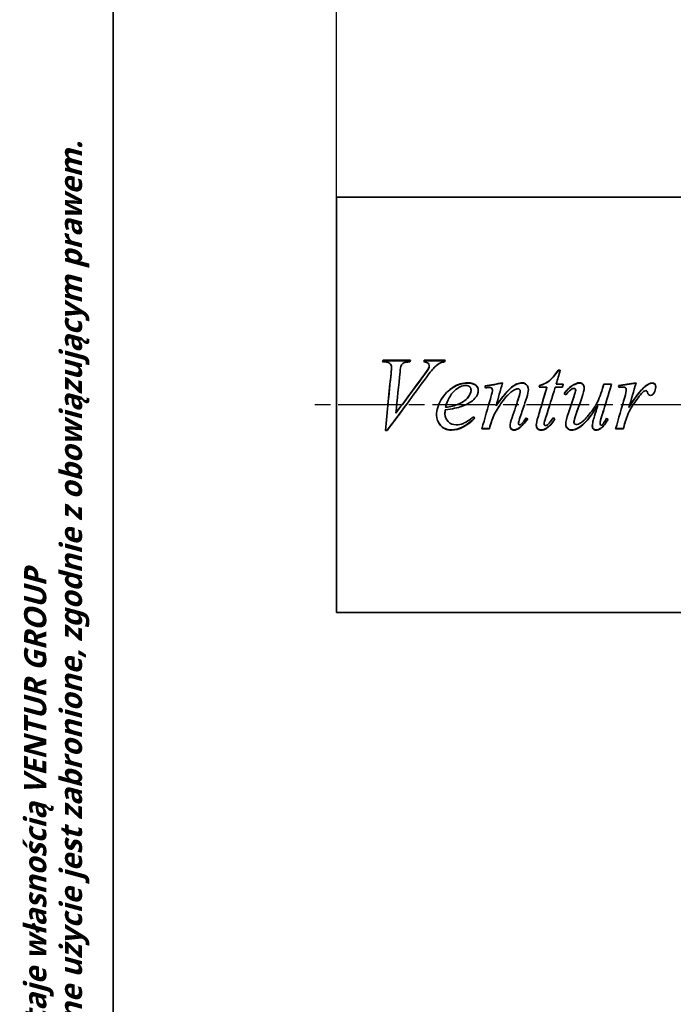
# Model space of a CAD drawing. Header units: millimetres. Extents: x 66 to 1660, y 20 to 1168.
# Tile 2 of 6: x 66 to 302, y 512 to 868. Entities that reach past the tile are written whole.
import ezdxf

# ---------------------------------------------------------------- set-up
doc = ezdxf.new("R2010")
doc.units = ezdxf.units.MM
doc.header["$LTSCALE"] = 4
doc.linetypes.add('CHAIN', pattern=[0.3543, 0.2362, -0.0295, 0.0591, -0.0295])
for name, color, linetype, lineweight, true_color in [('Krawędzie widoczne(ISO)', 7, 'Continuous', 35, 0x262659), ('Linia środkowa(ISO)', 7, 'Continuous', 25, 0x262659), ('Symbole(ISO)', 7, 'Continuous', 25, 0x262659), ('Szkic(ISO)', 7, 'Continuous', 35, 0x262659), ('Wymiary(ISO)', 7, 'Continuous', 25, 0x262659)]:
    doc.layers.add(name, color=color, linetype=linetype, lineweight=lineweight, true_color=true_color)
doc.styles.add('1_5', font='txt')
doc.styles.add('STANDARDDużyTekst', font='txt')
doc.dimstyles.new('X.XXX mała tolerancja', dxfattribs={"dimscale": 4, "dimtxt": 3.5, "dimasz": 3, "dimexe": 3.175, "dimexo": 0, "dimgap": 0.762, "dimtad": 1, "dimtoh": 1, "dimdec": 1, "dimrnd": 1e-08, "dimtxsty": 'STANDARDDużyTekst', "dimblk": 'Filled-2', "dimcen": 0.09, "dimdle": 10, "dimclrd": 256, "dimclre": 256, "dimclrt": 7, "dimadec": 1, "dimazin": 2, "dimtfac": 0.714286, "dimtdec": 3, "dimtmove": 0, "dimatfit": 3, "dimfxl": 1, "dimtolj": 1, "dimlwd": 25, "dimlwe": 25, "dimarcsym": 0})

# ---------------------------------------------------------------- blocks, each defined once
blk = doc.blocks.new('Ramki Ramka A3')
at = {"layer": 'Szkic(ISO)'}
blk.add_line((25, 4.999), (25, 291.999), dxfattribs=at)
blk.add_line((25, 4.999), (25, 291.999), dxfattribs=at)
at = {"layer": 'Symbole(ISO)', "color": 7, "insert": (16.963, 7.464), "char_height": 2, "attachment_point": 1, "rotation": 90, "line_spacing_factor": 0.968047, "style": '1_5'}
blk.add_mtext('\\fTrebuchet MS|b1|i1;\\H2.0000;This drawing remains in the property of VENTUR GROUP.                               Rysunek ten pozostaje własnością VENTUR GROUP\\P\\fTrebuchet MS|b1|i1;\\H2.0000;Unauthorized use is prohibited according to applicable law.                          Ich nieautoryzowane użycie jest zabronione, zgodnie z obowiązującym prawem.', dxfattribs=at)
blk = doc.blocks.new('Filled-2')
at = {"color": 0}
for p, q in [((0, 0), (-1, 0.167)), ((-1, 0.167), (-1, -0.167)), ((-1, 0), (0, 0)), ((-1, -0.167), (0, 0))]:
    blk.add_line(p, q, dxfattribs=at)
at = {"color": 0, "flags": 128}
blk.add_lwpolyline([(-1, -0.167), (0, 0), (-1, 0.167), (-1, -0.167)], dxfattribs=at)
at = {"color": 0}
blk.add_solid([(-1, -0.167), (0, 0), (-1, 0.167), (-1, -0.167)], dxfattribs=at)
blk = doc.blocks.new('*D7')
at = {"layer": 'Defpoints', "color": 0, "linetype": 'Continuous', "transparency": 16777216}
for p in [(568, 1056.92), (568, 807.55), (180.7, 803.55)]:
    blk.add_point(p, dxfattribs=at)
at = {"layer": 'Wymiary(ISO)', "color": 179, "linetype": 'Continuous', "lineweight": 25, "true_color": 0x262658, "transparency": 16777216}
for p, q in [((180.7, 803.55), (180.7, 1069.62)), ((568, 807.55), (568, 1069.62)), ((192.7, 1056.92), (556, 1056.92))]:
    blk.add_line(p, q, dxfattribs=at)
at = {"layer": 'Wymiary(ISO)', "color": 179, "linetype": 'Continuous', "lineweight": 25, "true_color": 0x262658, "transparency": 16777216, "xscale": 12, "yscale": 12, "zscale": 12, "rotation": 180}
blk.add_blockref('Filled-2', (180.7, 1056.92), dxfattribs=at)
at = {"layer": 'Wymiary(ISO)', "color": 179, "linetype": 'Continuous', "lineweight": 25, "true_color": 0x262658, "transparency": 16777216, "xscale": 12, "yscale": 12, "zscale": 12}
blk.add_blockref('Filled-2', (568, 1056.92), dxfattribs=at)
at = {"layer": 'Wymiary(ISO)', "color": 1, "linetype": 'Continuous', "lineweight": 25, "transparency": 16777216, "insert": (358.88, 1074.21), "char_height": 14, "attachment_point": 1, "style": 'STANDARDDużyTekst'}
blk.add_mtext('\\A1;387', dxfattribs=at)

msp = doc.modelspace()

# ---------------------------------------------------------------- linework, layer by layer
at = {"layer": 'Krawędzie widoczne(ISO)'}
for p, q in [((180.7, 803.55), (180.7, 653.55)), ((180.7, 803.55), (308.2, 803.55)), ((197.98, 744.01), (197.31, 744.01)), ((197.49, 744.67), (207.38, 744.67)), ((197.49, 744.45), (197.49, 744.67)), ((197.49, 744.45), (207.31, 744.45)), ((212.4, 744.67), (219.9, 744.67)), ((212.4, 744.45), (212.4, 744.67)), ((212.4, 744.45), (219.84, 744.45)), ((200.53, 741.92), (200.53, 742.1)), ((213.91, 741.57), (213.91, 741.74)), ((214.18, 742.54), (214.18, 742.73)), ((260.7, 741.02), (261.52, 741.02)), ((260.7, 740.85), (260.7, 741.02)), ((260.7, 740.85), (261.47, 740.85)), ((260.03, 736.04), (262.58, 736.04)), ((260.03, 735.94), (260.03, 736.04)), ((277.23, 736.04), (280.03, 736.04)), ((277.23, 735.94), (277.23, 736.04)), ((229.29, 733.75), (229.29, 733.82)), ((237.05, 733.77), (237.05, 733.84)), ((247.04, 733.41), (247.04, 733.47)), ((256.7, 734.86), (253.88, 734.86)), ((254.07, 735.5), (254.07, 735.59)), ((256.7, 734.78), (256.7, 734.86)), ((262.28, 734.86), (259.66, 734.86)), ((260.03, 735.94), (262.56, 735.94)), ((266.1, 735.58), (266.1, 735.67)), ((267.1, 733.85), (267.1, 733.92)), ((276.8, 734.43), (276.8, 734.51)), ((277.23, 735.94), (280, 735.94)), ((285.36, 734.01), (285.36, 734.09)), ((202.15, 725.53), (202.15, 725.49)), ((219.96, 726.78), (219.96, 726.76)), ((224.63, 728.72), (224.63, 728.72)), ((238.3, 728.17), (238.3, 728.17)), ((275.06, 728.31), (275.06, 728.31)), ((286.3, 727.53), (286.3, 727.51)), ((219.86, 725.27), (219.86, 725.23)), ((236.79, 722.92), (236.79, 722.84)), ((246.41, 721.93), (246.41, 721.85)), ((256.31, 724.08), (256.31, 724.02)), ((266.42, 722.3), (266.42, 722.21)), ((275.9, 721.85), (275.9, 721.76)), ((284.89, 722.22), (284.89, 722.13)), ((285.77, 724.69), (285.77, 724.64)), ((199, 719.25), (198.33, 719.25)), ((199, 719.37), (198.34, 719.37)), ((199, 719.37), (199, 719.25)), ((235.89, 719.81), (233.13, 719.81)), ((235.89, 719.93), (233.16, 719.93)), ((235.89, 719.93), (235.89, 719.81)), ((255.7, 721.71), (255.7, 721.62)), ((256.56, 720.15), (256.56, 720.04)), ((276.17, 720.13), (276.17, 720.02)), ((284.3, 719.81), (281.48, 719.81)), ((284.3, 719.93), (281.51, 719.93)), ((284.3, 719.93), (284.3, 719.81)), ((180.7, 653.55), (418.5, 653.55))]:
    msp.add_line(p, q, dxfattribs=at)
for points in [[(197.31, 744.01), (197.37, 744.23), (197.43, 744.45), (197.49, 744.67)], [(197.36, 744.01), (197.41, 744.16), (197.45, 744.3), (197.49, 744.45)], [(207.38, 744.67), (207.31, 744.45), (207.24, 744.23), (207.17, 744.01)], [(212.18, 744.01), (212.25, 744.23), (212.33, 744.45), (212.4, 744.67)], [(212.24, 744), (212.3, 744.15), (212.35, 744.3), (212.4, 744.45)], [(219.71, 744.01), (219.11, 743.95), (218.64, 743.84), (218.28, 743.67)], [(219.9, 744.67), (219.83, 744.45), (219.77, 744.23), (219.71, 744.01)], [(198.33, 719.25), (199.01, 726.13), (199.7, 733.13), (200.39, 739.99)], [(199.25, 728.55), (199.63, 732.32), (200.01, 736.1), (200.39, 739.84)], [(200.39, 739.99), (200.49, 741.04), (200.53, 741.74), (200.53, 742.1)], [(200.39, 739.84), (200.49, 740.87), (200.53, 741.57), (200.53, 741.92)], [(203.64, 740.35), (203.14, 735.45), (202.64, 730.46), (202.15, 725.49)], [(204.01, 742.63), (203.88, 742.36), (203.76, 741.6), (203.64, 740.35)], [(211.91, 738.78), (212.97, 740.21), (213.64, 741.19), (213.91, 741.74)], [(211.91, 738.64), (212.97, 740.05), (213.64, 741.02), (213.91, 741.57)], [(213.91, 741.74), (214.09, 742.12), (214.18, 742.45), (214.18, 742.73)], [(213.91, 741.57), (214.09, 741.94), (214.18, 742.26), (214.18, 742.54)], [(261.52, 741.02), (261.02, 739.37), (260.53, 737.71), (260.03, 736.04)], [(213.07, 738.33), (208.38, 732.01), (203.69, 725.58), (199, 719.25)], [(202.15, 725.49), (205.4, 729.93), (208.66, 734.38), (211.91, 738.78)], [(204.39, 728.55), (206.89, 731.92), (209.4, 735.3), (211.91, 738.64)], [(234.34, 735.33), (236.45, 735.71), (238.57, 736.09), (240.69, 736.47)], [(234.36, 735.24), (236.46, 735.61), (238.56, 735.98), (240.66, 736.35)], [(240.69, 736.47), (239.89, 733.71), (239.1, 730.94), (238.3, 728.17)], [(262.58, 736.04), (262.48, 735.65), (262.38, 735.25), (262.28, 734.86)], [(266.1, 735.67), (266.95, 736.2), (267.74, 736.47), (268.47, 736.47)], [(266.1, 735.58), (266.95, 736.1), (267.74, 736.36), (268.47, 736.36)], [(280.03, 736.04), (278.9, 732.34), (277.78, 728.61), (276.66, 724.9)], [(276.8, 734.51), (276.94, 735.02), (277.09, 735.53), (277.23, 736.04)], [(282.56, 735.45), (284.66, 735.79), (286.77, 736.13), (288.87, 736.47)], [(282.59, 735.36), (284.67, 735.69), (286.76, 736.02), (288.84, 736.36)], [(288.87, 736.47), (288.01, 733.49), (287.15, 730.5), (286.3, 727.51)], [(292.2, 735.23), (293.21, 736.05), (294.02, 736.47), (294.65, 736.47)], [(292.2, 735.14), (293.21, 735.95), (294.02, 736.36), (294.65, 736.36)], [(231.91, 733.8), (231.91, 732.78), (231.49, 731.81), (230.66, 730.88)], [(234.5, 734.66), (234.45, 734.88), (234.39, 735.1), (234.34, 735.33)], [(235.17, 734.76), (234.95, 734.72), (234.72, 734.69), (234.5, 734.66)], [(235.93, 734.84), (235.79, 734.84), (235.54, 734.81), (235.17, 734.76)], [(236.46, 731.35), (236.86, 732.73), (237.05, 733.56), (237.05, 733.84)], [(236.46, 731.32), (236.86, 732.67), (237.05, 733.49), (237.05, 733.77)], [(246.14, 734.31), (245.77, 734.31), (245.32, 734.16), (244.79, 733.86)], [(246.57, 731.33), (246.88, 732.26), (247.04, 732.97), (247.04, 733.47)], [(246.57, 731.3), (246.88, 732.21), (247.04, 732.91), (247.04, 733.41)], [(249.98, 734.07), (249.98, 733.33), (249.78, 732.36), (249.39, 731.15)], [(253.47, 724.21), (254.55, 727.76), (255.63, 731.32), (256.7, 734.86)], [(253.88, 734.86), (253.94, 735.1), (254.01, 735.35), (254.07, 735.59)], [(253.9, 734.86), (253.96, 735.07), (254.01, 735.29), (254.07, 735.5)], [(254.79, 728.55), (255.43, 730.62), (256.06, 732.7), (256.7, 734.78)], [(259.66, 734.86), (258.55, 731.26), (257.43, 727.63), (256.31, 724.02)], [(262.91, 732.54), (263.92, 733.96), (264.98, 735.01), (266.1, 735.67)], [(263.48, 732.13), (263.29, 732.27), (263.1, 732.4), (262.91, 732.54)], [(262.94, 732.52), (263.94, 733.91), (264.99, 734.93), (266.1, 735.58)], [(266.4, 731.37), (266.87, 732.73), (267.1, 733.58), (267.1, 733.92)], [(266.4, 731.34), (266.87, 732.68), (267.1, 733.52), (267.1, 733.85)], [(270.14, 734.64), (270.14, 733.97), (269.86, 732.8), (269.28, 731.11)], [(276.8, 734.43), (276.94, 734.94), (277.09, 735.44), (277.23, 735.94)], [(282.8, 734.78), (282.72, 735), (282.64, 735.23), (282.56, 735.45)], [(284.15, 734.94), (283.91, 734.94), (283.46, 734.89), (282.8, 734.78)], [(285.09, 734.66), (284.85, 734.85), (284.53, 734.94), (284.15, 734.94)], [(284.77, 731.25), (285.16, 732.59), (285.36, 733.53), (285.36, 734.09)], [(284.77, 731.22), (285.16, 732.53), (285.36, 733.46), (285.36, 734.01)], [(285.36, 734.09), (285.36, 734.32), (285.27, 734.51), (285.09, 734.66)], [(286.3, 727.51), (288.48, 731.19), (290.44, 733.76), (292.2, 735.23)], [(286.92, 728.55), (288.85, 731.63), (290.61, 733.83), (292.2, 735.14)], [(291.87, 733.52), (291.55, 733.34), (291.06, 732.86), (290.42, 732.07)], [(292.47, 733.66), (292.25, 733.66), (292.05, 733.61), (291.87, 733.52)], [(292.81, 733.52), (292.72, 733.61), (292.6, 733.66), (292.47, 733.66)], [(292.98, 733.05), (292.95, 733.28), (292.89, 733.43), (292.81, 733.52)], [(295.35, 732.76), (295.06, 732.2), (294.64, 731.93), (294.08, 731.93)], [(295.98, 735.06), (295.98, 734.26), (295.77, 733.5), (295.35, 732.76)], [(230.66, 730.88), (229.57, 729.67), (227.97, 728.69), (225.86, 727.94)], [(233.13, 719.81), (234.24, 723.64), (235.35, 727.5), (236.46, 731.35)], [(235.65, 728.55), (235.92, 729.47), (236.19, 730.39), (236.46, 731.32)], [(244.12, 723.92), (244.94, 726.39), (245.75, 728.86), (246.57, 731.33)], [(245.65, 728.55), (245.96, 729.46), (246.26, 730.38), (246.57, 731.3)], [(249.39, 731.15), (248.54, 728.58), (247.69, 726.01), (246.84, 723.45)], [(264.48, 725.68), (265.12, 727.58), (265.76, 729.48), (266.4, 731.37)], [(265.45, 728.55), (265.77, 729.48), (266.09, 730.41), (266.4, 731.34)], [(269.28, 731.11), (268.61, 729.15), (267.94, 727.19), (267.26, 725.23)], [(281.48, 719.81), (282.57, 723.61), (283.67, 727.43), (284.77, 731.25)], [(283.99, 728.55), (284.25, 729.44), (284.51, 730.33), (284.77, 731.22)], [(290.42, 732.07), (289.4, 730.87), (288.29, 729.31), (287.09, 727.39)], [(205.86, 728.55), (203.57, 725.48), (201.29, 722.41), (199, 719.37)], [(202.45, 728.55), (202.35, 727.54), (202.25, 726.54), (202.15, 725.53)], [(219.96, 726.78), (219.89, 726.18), (219.86, 725.67), (219.86, 725.27)], [(219.96, 726.76), (219.89, 726.15), (219.86, 725.64), (219.86, 725.23)], [(225.86, 727.95), (224.46, 727.45), (222.49, 727.06), (219.96, 726.78)], [(225.86, 727.94), (224.46, 727.44), (222.49, 727.04), (219.96, 726.76)], [(220.08, 727.66), (221.95, 727.86), (223.46, 728.22), (224.63, 728.72)], [(220.33, 728.55), (220.24, 728.26), (220.16, 727.97), (220.08, 727.67)], [(220.08, 727.67), (220.08, 727.67), (220.08, 727.67), (220.08, 727.67)], [(224.2, 728.55), (224.35, 728.6), (224.49, 728.66), (224.63, 728.72)], [(227.34, 728.55), (226.88, 728.33), (226.39, 728.14), (225.86, 727.95)], [(238.36, 726.3), (237.73, 725.27), (237.21, 724.14), (236.79, 722.92)], [(238.36, 726.27), (237.73, 725.22), (237.21, 724.08), (236.79, 722.84)], [(238.41, 728.55), (238.37, 728.42), (238.33, 728.3), (238.3, 728.17)], [(238.3, 728.17), (238.3, 728.17), (238.3, 728.18), (238.3, 728.18)], [(239.8, 728.55), (239.33, 727.86), (238.85, 727.11), (238.36, 726.3)], [(248.53, 728.55), (247.96, 726.87), (247.4, 725.19), (246.84, 723.52)], [(257.71, 728.55), (257.24, 727.06), (256.78, 725.57), (256.31, 724.08)], [(263.5, 721.44), (263.5, 722.36), (263.83, 723.77), (264.48, 725.68)], [(268.4, 728.55), (268.02, 727.45), (267.64, 726.36), (267.26, 725.27)], [(273.33, 722.48), (273.53, 723.32), (274.11, 725.26), (275.06, 728.31)], [(277.76, 728.55), (277.39, 727.35), (277.02, 726.15), (276.66, 724.95)], [(287.09, 727.41), (286.58, 726.6), (286.13, 725.69), (285.77, 724.69)], [(287.09, 727.39), (286.58, 726.58), (286.13, 725.66), (285.77, 724.64)], [(286.59, 728.55), (286.49, 728.21), (286.4, 727.87), (286.3, 727.53)], [(287.83, 728.55), (287.59, 728.18), (287.34, 727.8), (287.09, 727.41)], [(230.57, 723.74), (227.67, 720.91), (224.9, 719.51), (222.27, 719.51)], [(230.6, 723.7), (227.68, 720.82), (224.91, 719.39), (222.27, 719.39)], [(230.23, 724.23), (230.35, 724.05), (230.48, 723.88), (230.6, 723.7)], [(236.79, 722.92), (236.49, 721.92), (236.19, 720.92), (235.89, 719.93)], [(236.79, 722.84), (236.49, 721.83), (236.19, 720.82), (235.89, 719.81)], [(243.4, 720.89), (243.4, 721.49), (243.64, 722.5), (244.12, 723.92)], [(246.84, 723.52), (246.55, 722.65), (246.41, 722.12), (246.41, 721.93)], [(246.84, 723.45), (246.55, 722.57), (246.41, 722.04), (246.41, 721.85)], [(249.7, 723.49), (248.63, 721.94), (247.61, 720.84), (246.65, 720.19)], [(249.74, 723.47), (248.65, 721.87), (247.62, 720.74), (246.65, 720.08)], [(247.29, 721.48), (247.86, 721.98), (248.48, 722.76), (249.16, 723.82)], [(249.16, 723.82), (249.36, 723.71), (249.55, 723.59), (249.74, 723.47)], [(252.84, 721.17), (252.84, 721.84), (253.05, 722.85), (253.47, 724.21)], [(256.31, 724.08), (255.9, 722.86), (255.7, 722.08), (255.7, 721.71)], [(256.31, 724.02), (255.9, 722.79), (255.7, 721.99), (255.7, 721.62)], [(259.57, 723.46), (258.52, 721.87), (257.52, 720.77), (256.56, 720.15)], [(259.6, 723.43), (258.54, 721.8), (257.53, 720.67), (256.56, 720.04)], [(257.23, 721.62), (257.49, 721.87), (258.08, 722.62), (258.99, 723.88)], [(258.99, 723.88), (259.19, 723.73), (259.4, 723.58), (259.6, 723.43)], [(267.26, 725.27), (266.7, 723.7), (266.42, 722.71), (266.42, 722.3)], [(267.26, 725.23), (266.7, 723.64), (266.42, 722.63), (266.42, 722.21)], [(273.08, 720.83), (273.08, 721.25), (273.16, 721.8), (273.33, 722.48)], [(276.66, 724.95), (276.15, 723.31), (275.9, 722.28), (275.9, 721.85)], [(276.66, 724.9), (276.15, 723.24), (275.9, 722.2), (275.9, 721.76)], [(278.75, 723.27), (277.92, 721.82), (277.06, 720.78), (276.17, 720.13)], [(278.78, 723.25), (277.94, 721.76), (277.06, 720.68), (276.17, 720.02)], [(278.23, 723.68), (278.41, 723.54), (278.6, 723.39), (278.78, 723.25)], [(284.89, 722.22), (284.69, 721.45), (284.49, 720.69), (284.3, 719.93)], [(284.89, 722.13), (284.69, 721.36), (284.49, 720.58), (284.3, 719.81)], [(285.77, 724.69), (285.25, 723.32), (284.96, 722.5), (284.89, 722.22)], [(285.77, 724.64), (285.25, 723.25), (284.96, 722.42), (284.89, 722.13)], [(246.65, 720.19), (245.97, 719.74), (245.37, 719.51), (244.83, 719.51)], [(246.65, 720.08), (245.97, 719.62), (245.37, 719.39), (244.83, 719.39)], [(246.82, 721.26), (246.94, 721.26), (247.09, 721.33), (247.29, 721.48)], [(256.56, 720.15), (255.92, 719.72), (255.26, 719.51), (254.6, 719.51)], [(256.56, 720.04), (255.92, 719.6), (255.26, 719.39), (254.6, 719.39)], [(256.15, 721.01), (256.42, 721.01), (256.78, 721.21), (257.23, 721.62)], [(276.17, 720.13), (275.58, 719.72), (275.01, 719.51), (274.45, 719.51)], [(276.17, 720.02), (275.58, 719.6), (275.01, 719.39), (274.45, 719.39)]]:
    msp.add_open_spline(points, degree=3, dxfattribs=at)
for points, knots in [([(200.53, 742.1), (200.53, 742.65), (200.33, 743.11), (199.92, 743.47), (199.51, 743.83), (198.87, 744.01), (197.98, 744.01)], [0, 0, 0, 0, 1, 1, 1, 2, 2, 2, 2]), ([(207.17, 744.01), (206.1, 743.99), (205.36, 743.88), (204.97, 743.68), (204.57, 743.47), (204.25, 743.12), (204.01, 742.63)], [0, 0, 0, 0, 1, 1, 1, 2, 2, 2, 2]), ([(214.18, 742.73), (214.18, 743.05), (214.04, 743.33), (213.76, 743.57), (213.48, 743.81), (212.95, 743.95), (212.18, 744.01)], [0, 0, 0, 0, 1, 1, 1, 2, 2, 2, 2]), ([(218.28, 743.67), (217.6, 743.35), (216.93, 742.87), (216.26, 742.24), (215.59, 741.6), (214.53, 740.3), (213.07, 738.33)], [0, 0, 0, 0, 1, 1, 1, 2, 2, 2, 2]), ([(254.07, 735.59), (255.43, 735.96), (256.58, 736.51), (257.52, 737.24), (258.46, 737.97), (259.52, 739.23), (260.7, 741.02)], [0, 0, 0, 0, 1, 1, 1, 2, 2, 2, 2]), ([(254.07, 735.5), (255.43, 735.86), (256.58, 736.4), (257.52, 737.12), (258.46, 737.84), (259.52, 739.09), (260.7, 740.85)], [0, 0, 0, 0, 1, 1, 1, 2, 2, 2, 2]), ([(216.83, 724.8), (216.83, 726.64), (217.4, 728.51), (218.53, 730.42), (219.66, 732.34), (221.08, 733.82), (222.79, 734.88), (224.49, 735.94), (226.25, 736.47), (228.07, 736.47)], [0, 0, 0, 0, 1, 1, 1, 2, 2, 2, 3, 3, 3, 3]), ([(217.59, 728.55), (217.84, 729.16), (218.15, 729.78), (218.53, 730.4), (219.66, 732.29), (221.08, 733.75), (222.79, 734.8), (224.49, 735.84), (226.25, 736.36), (228.07, 736.36)], [0.670473, 0.670473, 0.670473, 0.670473, 1, 1, 1, 2, 2, 2, 3, 3, 3, 3]), ([(228.07, 736.47), (229.37, 736.47), (230.34, 736.2), (230.97, 735.67), (231.59, 735.14), (231.91, 734.52), (231.91, 733.8)], [0, 0, 0, 0, 1, 1, 1, 2, 2, 2, 2]), ([(228.07, 736.36), (229.37, 736.36), (230.34, 736.1), (230.97, 735.58), (231.58, 735.06), (231.9, 734.46), (231.91, 733.76)], [0, 0, 0, 0, 1, 1, 1, 1.985339, 1.985339, 1.985339, 1.985339]), ([(238.3, 728.17), (240.75, 731.56), (242.63, 733.79), (243.94, 734.86), (245.24, 735.93), (246.5, 736.47), (247.71, 736.47)], [0, 0, 0, 0, 1, 1, 1, 2, 2, 2, 2]), ([(238.57, 728.55), (240.89, 731.68), (242.68, 733.76), (243.94, 734.78), (245.24, 735.83), (246.5, 736.36), (247.71, 736.36)], [0.037632, 0.037632, 0.037632, 0.037632, 1, 1, 1, 2, 2, 2, 2]), ([(247.71, 736.47), (248.37, 736.47), (248.91, 736.24), (249.34, 735.8), (249.77, 735.35), (249.98, 734.77), (249.98, 734.07)], [0, 0, 0, 0, 1, 1, 1, 2, 2, 2, 2]), ([(247.71, 736.36), (248.37, 736.36), (248.91, 736.14), (249.34, 735.7), (249.76, 735.27), (249.97, 734.71), (249.98, 734.03)], [0, 0, 0, 0, 1, 1, 1, 1.983233, 1.983233, 1.983233, 1.983233]), ([(268.47, 736.47), (268.96, 736.47), (269.36, 736.29), (269.67, 735.95), (269.98, 735.6), (270.14, 735.17), (270.14, 734.64)], [0, 0, 0, 0, 1, 1, 1, 2, 2, 2, 2]), ([(268.47, 736.36), (268.96, 736.36), (269.36, 736.19), (269.67, 735.85), (269.98, 735.52), (270.13, 735.1), (270.14, 734.6)], [0, 0, 0, 0, 1, 1, 1, 1.973447, 1.973447, 1.973447, 1.973447]), ([(294.65, 736.47), (295.06, 736.47), (295.38, 736.35), (295.62, 736.11), (295.86, 735.87), (295.98, 735.52), (295.98, 735.06)], [0, 0, 0, 0, 1, 1, 1, 2, 2, 2, 2]), ([(294.65, 736.36), (295.06, 736.36), (295.38, 736.24), (295.62, 736.01), (295.85, 735.78), (295.97, 735.45), (295.98, 735.01)], [0, 0, 0, 0, 1, 1, 1, 1.972487, 1.972487, 1.972487, 1.972487]), ([(227.37, 735.55), (226.08, 735.55), (224.71, 734.89), (223.27, 733.56), (221.82, 732.23), (220.76, 730.26), (220.08, 727.66)], [0, 0, 0, 0, 1, 1, 1, 2, 2, 2, 2]), ([(224.63, 728.72), (226.19, 729.4), (227.35, 730.21), (228.13, 731.15), (228.9, 732.09), (229.29, 732.98), (229.29, 733.82)], [0, 0, 0, 0, 1, 1, 1, 2, 2, 2, 2]), ([(224.63, 728.72), (226.19, 729.39), (227.35, 730.19), (228.13, 731.11), (228.9, 732.04), (229.29, 732.92), (229.29, 733.75)], [0, 0, 0, 0, 1, 1, 1, 2, 2, 2, 2]), ([(229.29, 733.82), (229.29, 734.34), (229.12, 734.75), (228.79, 735.07), (228.46, 735.39), (227.98, 735.55), (227.37, 735.55)], [0, 0, 0, 0, 1, 1, 1, 2, 2, 2, 2]), ([(237.05, 733.84), (237.05, 734.1), (236.94, 734.33), (236.73, 734.53), (236.51, 734.74), (236.24, 734.84), (235.93, 734.84)], [0, 0, 0, 0, 1, 1, 1, 2, 2, 2, 2]), ([(244.79, 733.86), (243.81, 733.32), (242.79, 732.41), (241.73, 731.14), (240.67, 729.87), (239.54, 728.24), (238.36, 726.27)], [0, 0, 0, 0, 1, 1, 1, 2, 2, 2, 2]), ([(247.04, 733.47), (247.04, 733.72), (246.95, 733.92), (246.77, 734.08), (246.6, 734.23), (246.39, 734.31), (246.14, 734.31)], [0, 0, 0, 0, 1, 1, 1, 2, 2, 2, 2]), ([(266.51, 734.45), (266.19, 734.45), (265.88, 734.36), (265.58, 734.18), (265.27, 733.99), (264.57, 733.31), (263.48, 732.13)], [0, 0, 0, 0, 1, 1, 1, 2, 2, 2, 2]), ([(267.1, 733.92), (267.1, 734.06), (267.04, 734.18), (266.91, 734.29), (266.79, 734.4), (266.66, 734.45), (266.51, 734.45)], [0, 0, 0, 0, 1, 1, 1, 2, 2, 2, 2]), ([(267.3, 721.44), (267.72, 721.44), (268.28, 721.64), (268.96, 722.04), (269.64, 722.44), (270.54, 723.34), (271.67, 724.74), (272.8, 726.14), (273.74, 727.45), (274.47, 728.68), (275.21, 729.9), (275.98, 731.85), (276.8, 734.51)], [0, 0, 0, 0, 1, 1, 1, 2, 2, 2, 3, 3, 3, 4, 4, 4, 4]), ([(274.39, 728.55), (274.42, 728.59), (274.44, 728.63), (274.47, 728.68), (275.21, 729.89), (275.98, 731.81), (276.8, 734.43)], [2.963983, 2.963983, 2.963983, 2.963983, 3, 3, 3, 4, 4, 4, 4]), ([(294.08, 731.93), (293.79, 731.93), (293.55, 732.02), (293.35, 732.2), (293.16, 732.38), (293.03, 732.67), (292.98, 733.05)], [0, 0, 0, 0, 1, 1, 1, 2, 2, 2, 2]), ([(275.06, 728.31), (272.9, 724.89), (271.08, 722.55), (269.62, 721.29), (268.16, 720.02), (266.81, 719.39), (265.59, 719.39)], [0, 0, 0, 0, 1, 1, 1, 2, 2, 2, 2]), ([(275.06, 728.31), (272.9, 724.94), (271.08, 722.63), (269.62, 721.38), (268.16, 720.13), (266.81, 719.51), (265.59, 719.51)], [0, 0, 0, 0, 1, 1, 1, 2, 2, 2, 2]), ([(222.27, 719.51), (220.47, 719.51), (219.11, 720.06), (218.2, 721.17), (217.29, 722.28), (216.84, 723.49), (216.83, 724.83)], [0, 0, 0, 0, 1, 1, 1, 1.994433, 1.994433, 1.994433, 1.994433]), ([(222.27, 719.39), (220.47, 719.39), (219.11, 719.95), (218.2, 721.07), (217.29, 722.2), (216.83, 723.44), (216.83, 724.8)], [0, 0, 0, 0, 1, 1, 1, 2, 2, 2, 2]), ([(219.86, 725.23), (219.86, 724.14), (220.25, 723.21), (221.04, 722.45), (221.83, 721.68), (222.79, 721.3), (223.92, 721.3)], [0, 0, 0, 0, 1, 1, 1, 2, 2, 2, 2]), ([(223.92, 721.3), (224.82, 721.3), (225.68, 721.48), (226.51, 721.84), (227.34, 722.19), (228.58, 722.99), (230.23, 724.23)], [0, 0, 0, 0, 1, 1, 1, 2, 2, 2, 2]), ([(246.41, 721.85), (246.41, 721.68), (246.45, 721.54), (246.54, 721.43), (246.63, 721.31), (246.72, 721.26), (246.82, 721.26)], [0, 0, 0, 0, 1, 1, 1, 2, 2, 2, 2]), ([(266.42, 722.21), (266.42, 721.97), (266.5, 721.78), (266.66, 721.64), (266.82, 721.51), (267.03, 721.44), (267.3, 721.44)], [0, 0, 0, 0, 1, 1, 1, 2, 2, 2, 2]), ([(275.9, 721.76), (275.9, 721.56), (275.93, 721.41), (275.99, 721.32), (276.05, 721.22), (276.14, 721.17), (276.25, 721.17)], [0, 0, 0, 0, 1, 1, 1, 2, 2, 2, 2]), ([(276.25, 721.17), (276.41, 721.17), (276.59, 721.26), (276.78, 721.44), (276.97, 721.61), (277.45, 722.36), (278.23, 723.68)], [0, 0, 0, 0, 1, 1, 1, 2, 2, 2, 2]), ([(244.83, 719.39), (244.4, 719.39), (244.05, 719.52), (243.79, 719.79), (243.53, 720.06), (243.4, 720.43), (243.4, 720.89)], [0, 0, 0, 0, 1, 1, 1, 2, 2, 2, 2]), ([(244.83, 719.51), (244.4, 719.51), (244.05, 719.64), (243.79, 719.91), (243.54, 720.17), (243.41, 720.51), (243.41, 720.94)], [0, 0, 0, 0, 1, 1, 1, 1.962128, 1.962128, 1.962128, 1.962128]), ([(254.6, 719.51), (254.08, 719.51), (253.66, 719.67), (253.33, 720), (253.01, 720.32), (252.85, 720.73), (252.84, 721.23)], [0, 0, 0, 0, 1, 1, 1, 1.970502, 1.970502, 1.970502, 1.970502]), ([(254.6, 719.39), (254.08, 719.39), (253.66, 719.55), (253.33, 719.88), (253, 720.22), (252.84, 720.65), (252.84, 721.17)], [0, 0, 0, 0, 1, 1, 1, 2, 2, 2, 2]), ([(255.7, 721.62), (255.7, 721.43), (255.74, 721.28), (255.83, 721.17), (255.92, 721.07), (256.03, 721.01), (256.15, 721.01)], [0, 0, 0, 0, 1, 1, 1, 2, 2, 2, 2]), ([(265.59, 719.51), (265, 719.51), (264.51, 719.7), (264.11, 720.08), (263.71, 720.45), (263.51, 720.92), (263.5, 721.49)], [0, 0, 0, 0, 1, 1, 1, 1.975993, 1.975993, 1.975993, 1.975993]), ([(265.59, 719.39), (265, 719.39), (264.51, 719.58), (264.11, 719.97), (263.7, 720.35), (263.5, 720.84), (263.5, 721.44)], [0, 0, 0, 0, 1, 1, 1, 2, 2, 2, 2]), ([(274.45, 719.51), (274.04, 719.51), (273.71, 719.64), (273.46, 719.91), (273.22, 720.17), (273.09, 720.49), (273.08, 720.89)], [0, 0, 0, 0, 1, 1, 1, 1.963519, 1.963519, 1.963519, 1.963519]), ([(274.45, 719.39), (274.04, 719.39), (273.71, 719.52), (273.46, 719.79), (273.21, 720.06), (273.08, 720.41), (273.08, 720.83)], [0, 0, 0, 0, 1, 1, 1, 2, 2, 2, 2])]:
    msp.add_open_spline(points, degree=3, knots=knots, dxfattribs=at)
at = {"layer": 'Linia środkowa(ISO)', "linetype": 'CHAIN', "ltscale": 23.990969}
msp.add_line((578, 728.55), (170.7, 728.55), dxfattribs=at)

# ---------------------------------------------------------------- block references
at = {"xscale": 4, "yscale": 4, "zscale": 4}
msp.add_blockref('Ramki Ramka A3', (0, 0), dxfattribs=at)

# ---------------------------------------------------------------- dimensions: what is measured, and where the dimension line sits
at = {"layer": 'Wymiary(ISO)', "color": 179, "linetype": 'Continuous', "lineweight": 25, "true_color": 0x262658}
dim = msp.add_linear_dim(base=(568, 1056.92), p1=(180.7, 803.55), p2=(568, 807.55), dimstyle='X.XXX mała tolerancja', override={"dimgap": 0.762, "dimtoh": 0, "dimdec": 0, "dimclrt": 1, "dimtol": 0, "dimlim": 0, "dimtp": 0, "dimtm": 0, "dimtdec": 3, "dimtofl": 0, "dimatfit": 1}, dxfattribs=at)
dim.commit()
dim.dimension.update_dxf_attribs({"geometry": '*D7', "text_midpoint": (374.31, 1056.92), "dimtype": 160})

doc.saveas('drawing.dxf')
